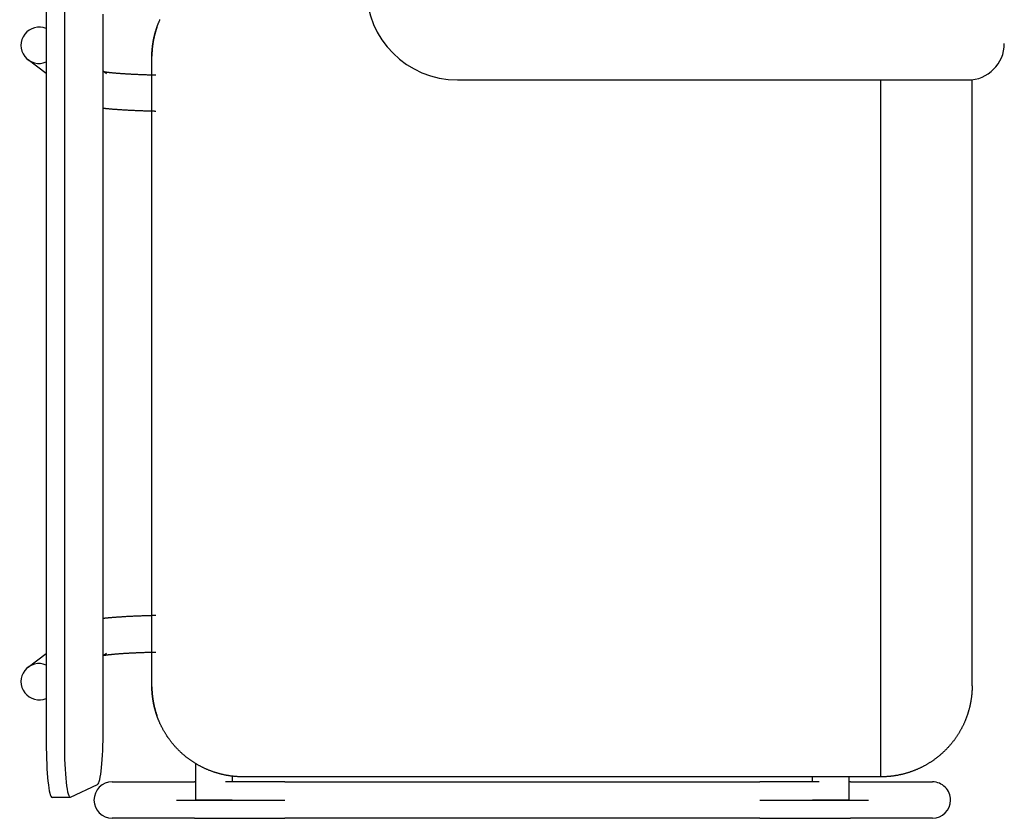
# Model space of a CAD drawing. Header units: metres. Extents: x -1 to 438, y -6 to 53.
# Tile 44 of 149: x 412.279 to 412.819, y 15.415 to 15.853. Entities that reach past the tile are written whole.
import ezdxf

# ---------------------------------------------------------------- set-up
doc = ezdxf.new("R2010")
doc.units = ezdxf.units.M
doc.linetypes.add('CONTINUA', pattern=[0])
doc.layers.add('PA MOBLES ACTUAL', color=7, linetype='CONTINUA', lineweight=25)

msp = doc.modelspace()

# ---------------------------------------------------------------- linework, layer by layer
at = {"layer": 'PA MOBLES ACTUAL', "color": 180, "transparency": 33554687}
for p, q in [((412.29338, 15.86318), (412.29338, 15.45626)), ((412.30332, 15.86318), (412.30332, 15.45626)), ((412.32461, 15.46326), (412.32461, 15.85618)), ((412.35132, 15.48694), (412.35132, 15.83309)), ((412.35132, 15.48694), (412.35132, 15.83309)), ((412.29338, 15.82356), (412.28343, 15.83112)), ((412.32461, 15.82495), (412.32639, 15.8236)), ((412.51898, 15.82001), (412.79898, 15.82001)), ((412.75132, 15.43752), (412.75132, 15.82001)), ((412.80132, 15.48752), (412.80132, 15.82014)), ((412.28343, 15.4977), (412.29338, 15.50526)), ((412.32639, 15.50523), (412.32461, 15.50387)), ((412.37545, 15.42474), (412.37545, 15.44473)), ((412.39545, 15.43786), (412.39545, 15.43474)), ((412.30667, 15.42629), (412.32158, 15.43329)), ((412.32958, 15.43474), (412.37464, 15.43474)), ((412.75132, 15.43752), (412.40132, 15.43752)), ((412.42434, 15.43474), (412.68483, 15.43474)), ((412.71371, 15.43474), (412.71371, 15.43752)), ((412.73371, 15.43752), (412.73371, 15.42474)), ((412.73453, 15.43474), (412.77958, 15.43474)), ((412.30651, 15.42626), (412.29657, 15.42626)), ((412.36476, 15.42474), (412.42434, 15.42474)), ((412.39545, 15.42474), (412.37545, 15.42474)), ((412.68483, 15.42474), (412.7444, 15.42474)), ((412.73371, 15.42474), (412.71371, 15.42474)), ((412.37464, 15.41474), (412.32958, 15.41474)), ((412.68483, 15.41474), (412.42434, 15.41474)), ((412.77958, 15.41474), (412.73453, 15.41474))]:
    msp.add_line(p, q, dxfattribs=at)
for points in [[(412.35132, 15.8331), (412.35132, 15.8331), (412.35132, 15.8331), (412.35132, 15.8331), (412.35132, 15.83311), (412.35132, 15.83311), (412.35132, 15.83311), (412.35132, 15.83311), (412.35132, 15.83311), (412.35132, 15.83311), (412.35132, 15.83311), (412.35132, 15.83312), (412.35132, 15.83312), (412.35132, 15.83312), (412.35132, 15.83312), (412.35132, 15.83312), (412.35132, 15.83312), (412.35132, 15.83313), (412.35132, 15.83313), (412.35132, 15.83313), (412.35132, 15.83313), (412.35132, 15.83313), (412.35132, 15.83313), (412.35132, 15.83314), (412.35132, 15.83314), (412.35132, 15.83314), (412.35132, 15.83314), (412.35132, 15.83314), (412.35132, 15.83314), (412.35132, 15.83314), (412.35132, 15.83315), (412.35132, 15.83315), (412.35132, 15.83316), (412.35132, 15.83316), (412.35132, 15.83317), (412.35132, 15.83317), (412.35132, 15.83318), (412.35132, 15.83319), (412.35132, 15.83319), (412.35132, 15.8332), (412.35132, 15.8332), (412.35132, 15.83321), (412.35132, 15.83321), (412.35132, 15.83322), (412.35133, 15.83323), (412.35133, 15.83323), (412.35133, 15.83324), (412.35133, 15.83324), (412.35133, 15.83325), (412.35133, 15.83326), (412.35133, 15.83326), (412.35133, 15.83327), (412.35133, 15.83328), (412.35133, 15.83328), (412.35133, 15.83329), (412.35133, 15.83329), (412.35133, 15.8333), (412.35133, 15.83331), (412.35133, 15.83331), (412.35133, 15.83332), (412.35133, 15.83333), (412.35133, 15.83333), (412.35133, 15.83334), (412.35133, 15.83334), (412.35133, 15.83335), (412.35133, 15.83336), (412.35133, 15.83336), (412.35133, 15.83337), (412.35133, 15.83338), (412.35133, 15.83338), (412.35133, 15.83339), (412.35133, 15.8334), (412.35133, 15.8334), (412.35133, 15.83341), (412.35133, 15.83341), (412.35133, 15.83342), (412.35133, 15.83343), (412.35133, 15.83343), (412.35133, 15.83344), (412.35133, 15.83345), (412.35133, 15.83345), (412.35133, 15.83346), (412.35133, 15.83346), (412.35133, 15.83347), (412.35133, 15.83348), (412.35133, 15.83348), (412.35133, 15.83349), (412.35133, 15.83349), (412.35133, 15.8335), (412.35133, 15.83351), (412.35133, 15.83351), (412.35133, 15.83357), (412.35133, 15.83364), (412.35133, 15.8337), (412.35134, 15.83377), (412.35134, 15.83384), (412.35134, 15.8339), (412.35134, 15.83397), (412.35134, 15.83404), (412.35135, 15.83411), (412.35135, 15.83418), (412.35135, 15.83425), (412.35135, 15.83431), (412.35136, 15.83438), (412.35136, 15.83445), (412.35136, 15.83452), (412.35136, 15.83459), (412.35137, 15.83466), (412.35137, 15.83473), (412.35137, 15.8348), (412.35138, 15.83487), (412.35138, 15.83494), (412.35138, 15.83501), (412.35139, 15.83508), (412.35139, 15.83515), (412.35139, 15.83521), (412.3514, 15.83528), (412.3514, 15.83535), (412.3514, 15.83541), (412.35141, 15.83548), (412.35141, 15.83554), (412.35143, 15.83576), (412.35144, 15.83597), (412.35146, 15.83619), (412.35147, 15.83641), (412.35149, 15.83663), (412.35151, 15.83686), (412.35153, 15.83708), (412.35155, 15.8373), (412.35157, 15.83753), (412.3516, 15.83776), (412.35162, 15.83798), (412.35165, 15.83821), (412.35167, 15.83844), (412.3517, 15.83867), (412.35173, 15.8389), (412.35176, 15.83913), (412.35179, 15.83936), (412.35182, 15.83959), (412.35186, 15.83982), (412.35189, 15.84005), (412.35193, 15.84029), (412.35197, 15.84052), (412.352, 15.84075), (412.35204, 15.84099), (412.35208, 15.84122), (412.35213, 15.84145), (412.35217, 15.84169), (412.35221, 15.84192), (412.35226, 15.84216), (412.3523, 15.84239), (412.35235, 15.84261), (412.3524, 15.84284), (412.35245, 15.84306), (412.35249, 15.84329), (412.35254, 15.84351), (412.35259, 15.84373), (412.35265, 15.84395), (412.3527, 15.84418), (412.35275, 15.8444), (412.35281, 15.84462), (412.35286, 15.84484), (412.35292, 15.84506), (412.35298, 15.84528), (412.35304, 15.8455), (412.3531, 15.84572), (412.35316, 15.84594), (412.35322, 15.84615), (412.35328, 15.84637), (412.35334, 15.84658), (412.3534, 15.8468), (412.35347, 15.84701), (412.35353, 15.84722), (412.3536, 15.84743), (412.35366, 15.84764), (412.35373, 15.84785), (412.3538, 15.84806), (412.35387, 15.84827), (412.35393, 15.84847), (412.354, 15.84868), (412.35407, 15.84888)], [(412.35407, 15.84888), (412.35406, 15.84883), (412.35404, 15.84878), (412.35402, 15.84873), (412.354, 15.84868), (412.35399, 15.84863), (412.35397, 15.84857), (412.35395, 15.84852), (412.35393, 15.84847), (412.35392, 15.84842), (412.3539, 15.84837), (412.35388, 15.84832), (412.35387, 15.84827), (412.35385, 15.84822), (412.35383, 15.84817), (412.35382, 15.84812), (412.3538, 15.84807), (412.35378, 15.84802), (412.35377, 15.84797), (412.35375, 15.84792), (412.35373, 15.84786), (412.35372, 15.84781), (412.3537, 15.84776), (412.35369, 15.84771), (412.35367, 15.84766), (412.35365, 15.84761), (412.35364, 15.84756), (412.35362, 15.84751), (412.3536, 15.84746), (412.35359, 15.84741), (412.35357, 15.84736)], [(412.35407, 15.84888), (412.35411, 15.84897), (412.35414, 15.84906), (412.35417, 15.84916), (412.3542, 15.84925), (412.35424, 15.84934), (412.35427, 15.84944), (412.3543, 15.84953), (412.35434, 15.84962), (412.35437, 15.84971), (412.3544, 15.84981), (412.35444, 15.8499), (412.35447, 15.84999), (412.35451, 15.85008), (412.35454, 15.85018), (412.35458, 15.85027), (412.35461, 15.85036), (412.35465, 15.85045), (412.35468, 15.85054), (412.35472, 15.85064), (412.35475, 15.85073), (412.35479, 15.85082), (412.35483, 15.85091), (412.35486, 15.851), (412.3549, 15.85109), (412.35494, 15.85119), (412.35497, 15.85128), (412.35501, 15.85137), (412.35505, 15.85146), (412.35509, 15.85155), (412.35512, 15.85164), (412.35525, 15.85195), (412.35538, 15.85226), (412.35551, 15.85256), (412.35565, 15.85287), (412.35579, 15.85317)], [(412.35357, 15.84736), (412.35352, 15.8472), (412.35347, 15.84704), (412.35343, 15.84688), (412.35338, 15.84671), (412.35333, 15.84655), (412.35328, 15.84639), (412.35324, 15.84623), (412.35319, 15.84606), (412.35315, 15.8459), (412.3531, 15.84574), (412.35306, 15.84557), (412.35301, 15.84541), (412.35297, 15.84524), (412.35292, 15.84508), (412.35288, 15.84491), (412.35284, 15.84474), (412.3528, 15.84458), (412.35276, 15.84441), (412.35272, 15.84424), (412.35268, 15.84408), (412.35264, 15.84391), (412.3526, 15.84374), (412.35256, 15.84357), (412.35252, 15.8434), (412.35248, 15.84323), (412.35245, 15.84307), (412.35241, 15.8429), (412.35237, 15.84273), (412.35234, 15.84256), (412.3523, 15.84239), (412.35226, 15.84216), (412.35221, 15.84192), (412.35217, 15.84169), (412.35213, 15.84145), (412.35208, 15.84122), (412.35204, 15.84099), (412.352, 15.84075), (412.35197, 15.84052), (412.35193, 15.84029), (412.35189, 15.84005), (412.35186, 15.83982), (412.35182, 15.83959), (412.35179, 15.83936), (412.35176, 15.83913), (412.35173, 15.8389), (412.3517, 15.83867), (412.35167, 15.83844), (412.35165, 15.83821), (412.35162, 15.83798), (412.3516, 15.83776), (412.35157, 15.83753), (412.35155, 15.8373), (412.35153, 15.83708), (412.35151, 15.83686), (412.35149, 15.83663), (412.35147, 15.83641), (412.35146, 15.83619), (412.35144, 15.83597), (412.35143, 15.83576), (412.35141, 15.83554), (412.35141, 15.83548), (412.3514, 15.83541), (412.3514, 15.83535), (412.3514, 15.83528), (412.35139, 15.83521), (412.35139, 15.83515), (412.35139, 15.83508), (412.35138, 15.83501), (412.35138, 15.83494), (412.35138, 15.83487), (412.35137, 15.8348), (412.35137, 15.83473), (412.35137, 15.83466), (412.35136, 15.83459), (412.35136, 15.83452), (412.35136, 15.83445), (412.35136, 15.83438), (412.35135, 15.83431), (412.35135, 15.83425), (412.35135, 15.83418), (412.35135, 15.83411), (412.35134, 15.83404), (412.35134, 15.83397), (412.35134, 15.8339), (412.35134, 15.83384), (412.35134, 15.83377), (412.35133, 15.8337), (412.35133, 15.83364), (412.35133, 15.83357), (412.35133, 15.83351), (412.35133, 15.83351), (412.35133, 15.8335), (412.35133, 15.83349), (412.35133, 15.83349), (412.35133, 15.83348), (412.35133, 15.83348), (412.35133, 15.83347), (412.35133, 15.83346), (412.35133, 15.83346), (412.35133, 15.83345), (412.35133, 15.83345), (412.35133, 15.83344), (412.35133, 15.83343), (412.35133, 15.83343), (412.35133, 15.83342), (412.35133, 15.83341), (412.35133, 15.83341), (412.35133, 15.8334), (412.35133, 15.8334), (412.35133, 15.83339), (412.35133, 15.83338), (412.35133, 15.83338), (412.35133, 15.83337), (412.35133, 15.83336), (412.35133, 15.83336), (412.35133, 15.83335), (412.35133, 15.83334), (412.35133, 15.83334), (412.35133, 15.83333), (412.35133, 15.83333), (412.35133, 15.83332), (412.35133, 15.83331), (412.35133, 15.83331), (412.35133, 15.8333), (412.35133, 15.83329), (412.35133, 15.83329), (412.35133, 15.83328), (412.35133, 15.83328), (412.35133, 15.83327), (412.35133, 15.83326), (412.35133, 15.83326), (412.35133, 15.83325), (412.35133, 15.83324), (412.35133, 15.83324), (412.35133, 15.83323), (412.35133, 15.83323), (412.35132, 15.83322), (412.35132, 15.83321), (412.35132, 15.83321), (412.35132, 15.8332), (412.35132, 15.8332), (412.35132, 15.83319), (412.35132, 15.83319), (412.35132, 15.83318), (412.35132, 15.83317), (412.35132, 15.83317), (412.35132, 15.83316), (412.35132, 15.83316), (412.35132, 15.83315), (412.35132, 15.83315), (412.35132, 15.83314), (412.35132, 15.83314), (412.35132, 15.83314), (412.35132, 15.83314), (412.35132, 15.83314), (412.35132, 15.83314), (412.35132, 15.83314), (412.35132, 15.83313), (412.35132, 15.83313), (412.35132, 15.83313), (412.35132, 15.83313), (412.35132, 15.83313), (412.35132, 15.83313), (412.35132, 15.83312), (412.35132, 15.83312), (412.35132, 15.83312), (412.35132, 15.83312), (412.35132, 15.83312), (412.35132, 15.83312), (412.35132, 15.83311), (412.35132, 15.83311), (412.35132, 15.83311), (412.35132, 15.83311), (412.35132, 15.83311), (412.35132, 15.83311), (412.35132, 15.83311), (412.35132, 15.8331), (412.35132, 15.8331), (412.35132, 15.8331), (412.35132, 15.83309)], [(412.32506, 15.82461), (412.32512, 15.8246), (412.32518, 15.82459), (412.32523, 15.82458), (412.32529, 15.82457), (412.32536, 15.82456), (412.32542, 15.82455), (412.32549, 15.82454), (412.32556, 15.82452), (412.32563, 15.82451), (412.3257, 15.8245), (412.32577, 15.82449), (412.32585, 15.82448), (412.32592, 15.82447), (412.326, 15.82446), (412.32608, 15.82444), (412.32617, 15.82443), (412.32625, 15.82442), (412.32634, 15.82441), (412.32643, 15.82439), (412.32652, 15.82438), (412.32661, 15.82437), (412.3267, 15.82436), (412.3268, 15.82434), (412.3269, 15.82433), (412.327, 15.82432), (412.3271, 15.8243), (412.3272, 15.82429), (412.32731, 15.82428), (412.32742, 15.82427), (412.32753, 15.82425), (412.32774, 15.82423), (412.32796, 15.8242), (412.32818, 15.82417), (412.32842, 15.82415), (412.32866, 15.82412), (412.3289, 15.8241), (412.32916, 15.82407), (412.32942, 15.82404), (412.32968, 15.82402), (412.32995, 15.82399), (412.33023, 15.82396), (412.33052, 15.82394), (412.33081, 15.82391), (412.33111, 15.82388), (412.33142, 15.82386), (412.33173, 15.82383), (412.33205, 15.8238), (412.33238, 15.82378), (412.33271, 15.82375), (412.33305, 15.82372), (412.3334, 15.8237), (412.33375, 15.82367), (412.33411, 15.82365), (412.33448, 15.82362), (412.33485, 15.82359), (412.33523, 15.82357), (412.33562, 15.82354), (412.33602, 15.82352), (412.33642, 15.82349), (412.33683, 15.82346), (412.33727, 15.82344), (412.33772, 15.82341), (412.33817, 15.82338), (412.33863, 15.82336), (412.33909, 15.82333), (412.33956, 15.82331), (412.34004, 15.82328), (412.34051, 15.82326), (412.341, 15.82324), (412.34148, 15.82321), (412.34198, 15.82319), (412.34247, 15.82317), (412.34297, 15.82314), (412.34348, 15.82312), (412.34399, 15.8231), (412.3445, 15.82308), (412.34502, 15.82306), (412.34554, 15.82304), (412.34607, 15.82302), (412.3466, 15.823), (412.34713, 15.82298), (412.34767, 15.82296), (412.34821, 15.82294), (412.34876, 15.82293), (412.34931, 15.82291), (412.34986, 15.82289), (412.35041, 15.82287), (412.35097, 15.82286), (412.35154, 15.82284), (412.3521, 15.82283), (412.35215, 15.82283), (412.3522, 15.82283), (412.35225, 15.82282), (412.3523, 15.82282), (412.35235, 15.82282), (412.35239, 15.82282), (412.35244, 15.82282), (412.35249, 15.82282), (412.35254, 15.82282), (412.35259, 15.82282), (412.35264, 15.82281), (412.35269, 15.82281), (412.35274, 15.82281), (412.35279, 15.82281), (412.35284, 15.82281), (412.35288, 15.82281), (412.35293, 15.82281), (412.35298, 15.82281), (412.35303, 15.8228), (412.35308, 15.8228), (412.35313, 15.8228), (412.35318, 15.8228), (412.35323, 15.8228), (412.35328, 15.8228), (412.35333, 15.8228), (412.35338, 15.8228), (412.35343, 15.82279), (412.35347, 15.82279), (412.35352, 15.82279), (412.35357, 15.82279)], [(412.35357, 15.80279), (412.35347, 15.80279), (412.35338, 15.80279), (412.35328, 15.80279), (412.35318, 15.80279), (412.35308, 15.8028), (412.35298, 15.8028), (412.35289, 15.8028), (412.35279, 15.8028), (412.35269, 15.80281), (412.35259, 15.80281), (412.3525, 15.80281), (412.3524, 15.80281), (412.3523, 15.80282), (412.3522, 15.80282), (412.35211, 15.80282), (412.35201, 15.80282), (412.35191, 15.80283), (412.35182, 15.80283), (412.35172, 15.80283), (412.35162, 15.80283), (412.35152, 15.80284), (412.35143, 15.80284), (412.35133, 15.80284), (412.35123, 15.80284), (412.35114, 15.80285), (412.35104, 15.80285), (412.35094, 15.80285), (412.35085, 15.80285), (412.35075, 15.80286), (412.35066, 15.80286), (412.35003, 15.80288), (412.34941, 15.8029), (412.3488, 15.80291), (412.34819, 15.80293), (412.34758, 15.80295), (412.34698, 15.80297), (412.34638, 15.80299), (412.34579, 15.80301), (412.3452, 15.80304), (412.34462, 15.80306), (412.34404, 15.80308), (412.34346, 15.8031), (412.34289, 15.80313), (412.34232, 15.80315), (412.34176, 15.80318), (412.3412, 15.8032), (412.34065, 15.80323), (412.3401, 15.80326), (412.33956, 15.80328), (412.33902, 15.80331), (412.33848, 15.80334), (412.33796, 15.80337), (412.33743, 15.80339), (412.33691, 15.80342), (412.3364, 15.80345), (412.33589, 15.80348), (412.33539, 15.80352), (412.33489, 15.80355), (412.3344, 15.80358), (412.33391, 15.80361), (412.33351, 15.80364), (412.33312, 15.80366), (412.33274, 15.80369), (412.33236, 15.80372), (412.33199, 15.80374), (412.33162, 15.80377), (412.33126, 15.8038), (412.33091, 15.80382), (412.33056, 15.80385), (412.33023, 15.80388), (412.32989, 15.8039), (412.32957, 15.80393), (412.32924, 15.80396), (412.32893, 15.80398), (412.32862, 15.80401), (412.32832, 15.80403), (412.32802, 15.80406), (412.32773, 15.80409), (412.32744, 15.80411), (412.32716, 15.80414), (412.32688, 15.80417), (412.32661, 15.80419), (412.32635, 15.80422), (412.32609, 15.80425), (412.32583, 15.80427), (412.32558, 15.8043), (412.32534, 15.80433), (412.3251, 15.80435), (412.32486, 15.80438), (412.32463, 15.80441)], [(412.35357, 15.52604), (412.35347, 15.52604), (412.35338, 15.52603), (412.35328, 15.52603), (412.35318, 15.52603), (412.35308, 15.52603), (412.35298, 15.52602), (412.35289, 15.52602), (412.35279, 15.52602), (412.35269, 15.52602), (412.35259, 15.52601), (412.3525, 15.52601), (412.3524, 15.52601), (412.3523, 15.52601), (412.3522, 15.526), (412.35211, 15.526), (412.35201, 15.526), (412.35191, 15.526), (412.35182, 15.52599), (412.35172, 15.52599), (412.35162, 15.52599), (412.35152, 15.52599), (412.35143, 15.52598), (412.35133, 15.52598), (412.35123, 15.52598), (412.35114, 15.52598), (412.35104, 15.52597), (412.35094, 15.52597), (412.35085, 15.52597), (412.35075, 15.52597), (412.35066, 15.52596), (412.35003, 15.52595), (412.34941, 15.52593), (412.3488, 15.52591), (412.34819, 15.52589), (412.34758, 15.52587), (412.34698, 15.52585), (412.34638, 15.52583), (412.34579, 15.52581), (412.3452, 15.52579), (412.34462, 15.52576), (412.34404, 15.52574), (412.34346, 15.52572), (412.34289, 15.52569), (412.34232, 15.52567), (412.34176, 15.52565), (412.3412, 15.52562), (412.34065, 15.52559), (412.3401, 15.52557), (412.33956, 15.52554), (412.33902, 15.52551), (412.33848, 15.52549), (412.33796, 15.52546), (412.33743, 15.52543), (412.33691, 15.5254), (412.3364, 15.52537), (412.33589, 15.52534), (412.33539, 15.52531), (412.33489, 15.52528), (412.3344, 15.52524), (412.33391, 15.52521), (412.33351, 15.52519), (412.33312, 15.52516), (412.33274, 15.52513), (412.33236, 15.52511), (412.33199, 15.52508), (412.33162, 15.52505), (412.33126, 15.52503), (412.33091, 15.525), (412.33056, 15.52497), (412.33023, 15.52495), (412.32989, 15.52492), (412.32957, 15.52489), (412.32924, 15.52487), (412.32893, 15.52484), (412.32862, 15.52482), (412.32832, 15.52479), (412.32802, 15.52476), (412.32773, 15.52474), (412.32744, 15.52471), (412.32716, 15.52468), (412.32688, 15.52466), (412.32661, 15.52463), (412.32635, 15.5246), (412.32609, 15.52458), (412.32583, 15.52455), (412.32558, 15.52452), (412.32534, 15.5245), (412.3251, 15.52447), (412.32486, 15.52444), (412.32463, 15.52441)], [(412.32506, 15.50422), (412.32512, 15.50423), (412.32518, 15.50424), (412.32523, 15.50425), (412.32529, 15.50426), (412.32536, 15.50427), (412.32542, 15.50428), (412.32549, 15.50429), (412.32556, 15.5043), (412.32563, 15.50431), (412.3257, 15.50432), (412.32577, 15.50433), (412.32585, 15.50434), (412.32592, 15.50436), (412.326, 15.50437), (412.32608, 15.50438), (412.32617, 15.50439), (412.32625, 15.5044), (412.32634, 15.50442), (412.32643, 15.50443), (412.32652, 15.50444), (412.32661, 15.50445), (412.3267, 15.50447), (412.3268, 15.50448), (412.3269, 15.50449), (412.327, 15.50451), (412.3271, 15.50452), (412.3272, 15.50453), (412.32731, 15.50454), (412.32742, 15.50456), (412.32753, 15.50457), (412.32774, 15.5046), (412.32796, 15.50462), (412.32818, 15.50465), (412.32842, 15.50467), (412.32866, 15.5047), (412.3289, 15.50473), (412.32916, 15.50475), (412.32942, 15.50478), (412.32968, 15.50481), (412.32995, 15.50483), (412.33023, 15.50486), (412.33052, 15.50489), (412.33081, 15.50491), (412.33111, 15.50494), (412.33142, 15.50497), (412.33173, 15.50499), (412.33205, 15.50502), (412.33238, 15.50505), (412.33271, 15.50507), (412.33305, 15.5051), (412.3334, 15.50513), (412.33375, 15.50515), (412.33411, 15.50518), (412.33448, 15.5052), (412.33485, 15.50523), (412.33523, 15.50526), (412.33562, 15.50528), (412.33602, 15.50531), (412.33642, 15.50533), (412.33683, 15.50536), (412.33727, 15.50539), (412.33772, 15.50541), (412.33817, 15.50544), (412.33863, 15.50546), (412.33909, 15.50549), (412.33956, 15.50551), (412.34004, 15.50554), (412.34051, 15.50556), (412.341, 15.50559), (412.34148, 15.50561), (412.34198, 15.50563), (412.34247, 15.50566), (412.34297, 15.50568), (412.34348, 15.5057), (412.34399, 15.50572), (412.3445, 15.50574), (412.34502, 15.50576), (412.34554, 15.50579), (412.34607, 15.5058), (412.3466, 15.50582), (412.34713, 15.50584), (412.34767, 15.50586), (412.34821, 15.50588), (412.34876, 15.5059), (412.34931, 15.50592), (412.34986, 15.50593), (412.35041, 15.50595), (412.35097, 15.50596), (412.35154, 15.50598), (412.3521, 15.506), (412.35215, 15.506), (412.3522, 15.506), (412.35225, 15.506), (412.3523, 15.506), (412.35235, 15.506), (412.35239, 15.506), (412.35244, 15.506), (412.35249, 15.50601), (412.35254, 15.50601), (412.35259, 15.50601), (412.35264, 15.50601), (412.35269, 15.50601), (412.35274, 15.50601), (412.35279, 15.50601), (412.35284, 15.50601), (412.35288, 15.50602), (412.35293, 15.50602), (412.35298, 15.50602), (412.35303, 15.50602), (412.35308, 15.50602), (412.35313, 15.50602), (412.35318, 15.50602), (412.35323, 15.50602), (412.35328, 15.50602), (412.35333, 15.50603), (412.35338, 15.50603), (412.35343, 15.50603), (412.35347, 15.50603), (412.35352, 15.50603), (412.35357, 15.50603)], [(412.35407, 15.47115), (412.35406, 15.47118), (412.35406, 15.4712), (412.35405, 15.47123), (412.35404, 15.47125), (412.35403, 15.47128), (412.35402, 15.4713), (412.35401, 15.47133), (412.354, 15.47135), (412.354, 15.47138), (412.35399, 15.4714), (412.35398, 15.47143), (412.35397, 15.47145), (412.35396, 15.47148), (412.35395, 15.4715), (412.35395, 15.47153), (412.35394, 15.47155), (412.35393, 15.47158), (412.35392, 15.4716), (412.35391, 15.47162), (412.3539, 15.47165), (412.3539, 15.47167), (412.35389, 15.4717), (412.35388, 15.47172), (412.35387, 15.47175), (412.35386, 15.47177), (412.35386, 15.4718), (412.35385, 15.47182), (412.35384, 15.47184), (412.35383, 15.47187), (412.35382, 15.47189), (412.35377, 15.47205), (412.35372, 15.4722), (412.35367, 15.47236), (412.35362, 15.47251), (412.35357, 15.47267), (412.35353, 15.47283), (412.35348, 15.47299), (412.35343, 15.47315), (412.35338, 15.47331), (412.35333, 15.47347), (412.35329, 15.47363), (412.35324, 15.4738), (412.35319, 15.47396), (412.35315, 15.47413), (412.3531, 15.47429), (412.35306, 15.47446), (412.35301, 15.47462), (412.35297, 15.47479), (412.35292, 15.47496), (412.35288, 15.47513), (412.35284, 15.47529), (412.3528, 15.47546), (412.35275, 15.47563), (412.35271, 15.4758), (412.35267, 15.47597), (412.35263, 15.47614), (412.35259, 15.47631), (412.35255, 15.47648), (412.35251, 15.47665), (412.35248, 15.47682), (412.35244, 15.47699), (412.3524, 15.47716), (412.35237, 15.47733), (412.35233, 15.4775), (412.3523, 15.47767), (412.35226, 15.47785), (412.35223, 15.47802), (412.3522, 15.47819), (412.35217, 15.47836), (412.35214, 15.47853), (412.35211, 15.4787), (412.35208, 15.47886), (412.35205, 15.47903), (412.35202, 15.4792), (412.35199, 15.47937), (412.35196, 15.47954), (412.35193, 15.4797), (412.35191, 15.47987), (412.35188, 15.48004), (412.35186, 15.4802), (412.35183, 15.48037), (412.35181, 15.48053), (412.35179, 15.48069), (412.35177, 15.48086), (412.35174, 15.48102), (412.35172, 15.48118), (412.3517, 15.48134), (412.35168, 15.4815), (412.35166, 15.48166), (412.35165, 15.48181), (412.35163, 15.48194), (412.35162, 15.48207), (412.3516, 15.4822), (412.35159, 15.48233), (412.35158, 15.48246), (412.35156, 15.4826), (412.35155, 15.48273), (412.35154, 15.48287), (412.35153, 15.48301), (412.35151, 15.48314), (412.3515, 15.48328), (412.35149, 15.48342), (412.35148, 15.48356), (412.35147, 15.4837), (412.35146, 15.48384), (412.35145, 15.48397), (412.35144, 15.48411), (412.35143, 15.48425), (412.35142, 15.48439), (412.35141, 15.48453), (412.3514, 15.48466), (412.3514, 15.4848), (412.35139, 15.48494), (412.35138, 15.48507), (412.35137, 15.48521), (412.35137, 15.48534), (412.35136, 15.48547), (412.35136, 15.4856), (412.35135, 15.48573), (412.35135, 15.48586), (412.35135, 15.48587), (412.35135, 15.48588), (412.35135, 15.4859), (412.35135, 15.48591), (412.35135, 15.48593), (412.35134, 15.48594), (412.35134, 15.48596), (412.35134, 15.48598), (412.35134, 15.48599), (412.35134, 15.48601), (412.35134, 15.48602), (412.35134, 15.48604), (412.35134, 15.48605), (412.35134, 15.48607), (412.35134, 15.48608), (412.35134, 15.4861), (412.35134, 15.48612), (412.35134, 15.48613), (412.35134, 15.48615), (412.35134, 15.48616), (412.35134, 15.48618), (412.35134, 15.4862), (412.35134, 15.48621), (412.35134, 15.48623), (412.35134, 15.48624), (412.35134, 15.48626), (412.35134, 15.48628), (412.35134, 15.48629), (412.35133, 15.48631), (412.35133, 15.48632), (412.35133, 15.48634), (412.35133, 15.48636), (412.35133, 15.48637), (412.35133, 15.48639), (412.35133, 15.4864), (412.35133, 15.48642), (412.35133, 15.48644), (412.35133, 15.48645), (412.35133, 15.48647), (412.35133, 15.48648), (412.35133, 15.4865), (412.35133, 15.48651), (412.35133, 15.48653), (412.35133, 15.48655), (412.35133, 15.48656), (412.35133, 15.48658), (412.35133, 15.48659), (412.35133, 15.48661), (412.35133, 15.48662), (412.35133, 15.48664), (412.35133, 15.48665), (412.35133, 15.48667), (412.35133, 15.48668), (412.35133, 15.4867), (412.35133, 15.48671), (412.35133, 15.48673), (412.35133, 15.48674), (412.35133, 15.48676), (412.35133, 15.48677), (412.35133, 15.48679), (412.35133, 15.48679), (412.35133, 15.48679), (412.35133, 15.4868), (412.35133, 15.4868), (412.35133, 15.48681), (412.35132, 15.48681), (412.35132, 15.48682), (412.35132, 15.48682), (412.35132, 15.48683), (412.35132, 15.48683), (412.35132, 15.48684), (412.35132, 15.48684), (412.35132, 15.48685), (412.35132, 15.48685), (412.35132, 15.48685), (412.35132, 15.48686), (412.35132, 15.48686), (412.35132, 15.48687), (412.35132, 15.48687), (412.35132, 15.48688), (412.35132, 15.48688), (412.35132, 15.48689), (412.35132, 15.48689), (412.35132, 15.48689), (412.35132, 15.4869), (412.35132, 15.4869), (412.35132, 15.48691), (412.35132, 15.48691), (412.35132, 15.48691), (412.35132, 15.48694)], [(412.35132, 15.48692), (412.35132, 15.48691), (412.35132, 15.48691), (412.35132, 15.48691), (412.35132, 15.4869), (412.35132, 15.4869), (412.35132, 15.48689), (412.35132, 15.48689), (412.35132, 15.48689), (412.35132, 15.48688), (412.35132, 15.48688), (412.35132, 15.48687), (412.35132, 15.48687), (412.35132, 15.48686), (412.35132, 15.48686), (412.35132, 15.48685), (412.35132, 15.48685), (412.35132, 15.48685), (412.35132, 15.48684), (412.35132, 15.48684), (412.35132, 15.48683), (412.35132, 15.48683), (412.35132, 15.48682), (412.35132, 15.48682), (412.35132, 15.48681), (412.35133, 15.48681), (412.35133, 15.4868), (412.35133, 15.4868), (412.35133, 15.48679), (412.35133, 15.48679), (412.35133, 15.48679), (412.35133, 15.48677), (412.35133, 15.48676), (412.35133, 15.48674), (412.35133, 15.48673), (412.35133, 15.48671), (412.35133, 15.4867), (412.35133, 15.48668), (412.35133, 15.48667), (412.35133, 15.48665), (412.35133, 15.48664), (412.35133, 15.48662), (412.35133, 15.48661), (412.35133, 15.48659), (412.35133, 15.48658), (412.35133, 15.48656), (412.35133, 15.48655), (412.35133, 15.48653), (412.35133, 15.48651), (412.35133, 15.4865), (412.35133, 15.48648), (412.35133, 15.48647), (412.35133, 15.48645), (412.35133, 15.48644), (412.35133, 15.48642), (412.35133, 15.4864), (412.35133, 15.48639), (412.35133, 15.48637), (412.35133, 15.48636), (412.35133, 15.48634), (412.35133, 15.48632), (412.35133, 15.48631), (412.35134, 15.48629), (412.35134, 15.48628), (412.35134, 15.48626), (412.35134, 15.48624), (412.35134, 15.48623), (412.35134, 15.48621), (412.35134, 15.4862), (412.35134, 15.48618), (412.35134, 15.48616), (412.35134, 15.48615), (412.35134, 15.48613), (412.35134, 15.48612), (412.35134, 15.4861), (412.35134, 15.48608), (412.35134, 15.48607), (412.35134, 15.48605), (412.35134, 15.48604), (412.35134, 15.48602), (412.35134, 15.48601), (412.35134, 15.48599), (412.35134, 15.48598), (412.35134, 15.48596), (412.35134, 15.48594), (412.35135, 15.48593), (412.35135, 15.48591), (412.35135, 15.4859), (412.35135, 15.48588), (412.35135, 15.48587), (412.35135, 15.48586), (412.35135, 15.48573), (412.35136, 15.4856), (412.35136, 15.48547), (412.35137, 15.48534), (412.35137, 15.48521), (412.35138, 15.48507), (412.35139, 15.48494), (412.3514, 15.4848), (412.3514, 15.48466), (412.35141, 15.48453), (412.35142, 15.48439), (412.35143, 15.48425), (412.35144, 15.48411), (412.35145, 15.48397), (412.35146, 15.48384), (412.35147, 15.4837), (412.35148, 15.48356), (412.35149, 15.48342), (412.3515, 15.48328), (412.35151, 15.48314), (412.35153, 15.48301), (412.35154, 15.48287), (412.35155, 15.48273), (412.35156, 15.4826), (412.35158, 15.48246), (412.35159, 15.48233), (412.3516, 15.4822), (412.35162, 15.48207), (412.35163, 15.48194), (412.35165, 15.48181), (412.35166, 15.48166), (412.35168, 15.4815), (412.3517, 15.48134), (412.35172, 15.48118), (412.35174, 15.48102), (412.35177, 15.48086), (412.35179, 15.48069), (412.35181, 15.48053), (412.35183, 15.48037), (412.35186, 15.4802), (412.35188, 15.48004), (412.35191, 15.47987), (412.35193, 15.4797), (412.35196, 15.47954), (412.35199, 15.47937), (412.35202, 15.4792), (412.35205, 15.47903), (412.35208, 15.47886), (412.35211, 15.4787), (412.35214, 15.47853), (412.35217, 15.47836), (412.3522, 15.47819), (412.35223, 15.47802), (412.35226, 15.47785), (412.3523, 15.47767), (412.35233, 15.4775), (412.35237, 15.47733), (412.3524, 15.47716), (412.35244, 15.47699), (412.35248, 15.47682), (412.35251, 15.47668), (412.35254, 15.47654), (412.35257, 15.4764), (412.3526, 15.47625), (412.35264, 15.47611), (412.35267, 15.47597), (412.3527, 15.47583), (412.35274, 15.47569), (412.35277, 15.47555), (412.35281, 15.47541), (412.35284, 15.47527), (412.35288, 15.47513), (412.35292, 15.47499), (412.35295, 15.47485), (412.35299, 15.47471), (412.35303, 15.47457), (412.35306, 15.47443), (412.3531, 15.47429), (412.35314, 15.47416), (412.35318, 15.47402), (412.35321, 15.47388), (412.35325, 15.47375), (412.35329, 15.47361), (412.35333, 15.47348), (412.35337, 15.47334), (412.35341, 15.47321), (412.35345, 15.47307), (412.35349, 15.47294), (412.35353, 15.47281), (412.35357, 15.47268)], [(412.80132, 15.48752), (412.80132, 15.48727), (412.80132, 15.48702), (412.80132, 15.48677), (412.80131, 15.48651), (412.80131, 15.48626), (412.8013, 15.48601), (412.80129, 15.48575), (412.80128, 15.48549), (412.80127, 15.48523), (412.80126, 15.48497), (412.80124, 15.48471), (412.80123, 15.48445), (412.80121, 15.48419), (412.80119, 15.48393), (412.80117, 15.48366), (412.80115, 15.4834), (412.80113, 15.48313), (412.8011, 15.48287), (412.80108, 15.4826), (412.80105, 15.48233), (412.80102, 15.48207), (412.80099, 15.4818), (412.80096, 15.48153), (412.80093, 15.48126), (412.8009, 15.48099), (412.80086, 15.48073), (412.80082, 15.48046), (412.80078, 15.48019), (412.80074, 15.47992), (412.8007, 15.47965), (412.80068, 15.47952), (412.80066, 15.47938), (412.80063, 15.47924), (412.80061, 15.47911), (412.80059, 15.47897), (412.80056, 15.47883), (412.80054, 15.4787), (412.80051, 15.47856), (412.80049, 15.47842), (412.80046, 15.47829), (412.80044, 15.47815), (412.80041, 15.47802), (412.80039, 15.47788), (412.80036, 15.47774), (412.80033, 15.47761), (412.8003, 15.47747), (412.80028, 15.47734), (412.80025, 15.4772), (412.80022, 15.47707), (412.80019, 15.47693), (412.80016, 15.4768), (412.80013, 15.47666), (412.8001, 15.47653), (412.80007, 15.4764), (412.80004, 15.47626), (412.80001, 15.47613), (412.79998, 15.476), (412.79995, 15.47586), (412.79991, 15.47573), (412.79988, 15.4756)], [(412.79988, 15.4756), (412.79982, 15.47535), (412.79976, 15.4751), (412.79969, 15.47484), (412.79962, 15.47459), (412.79956, 15.47434), (412.79949, 15.47409), (412.79942, 15.47384), (412.79935, 15.4736), (412.79927, 15.47335), (412.7992, 15.4731), (412.79912, 15.47285), (412.79905, 15.4726), (412.79897, 15.47235), (412.79889, 15.47211), (412.79881, 15.47186), (412.79873, 15.47161), (412.79864, 15.47137), (412.79856, 15.47112), (412.79847, 15.47088), (412.79839, 15.47063), (412.7983, 15.47039), (412.79821, 15.47014), (412.79812, 15.4699), (412.79803, 15.46966), (412.79793, 15.46942), (412.79784, 15.46918), (412.79774, 15.46893), (412.79765, 15.46869), (412.79755, 15.46845), (412.79745, 15.46821), (412.79732, 15.46791), (412.79719, 15.4676), (412.79705, 15.46729), (412.79692, 15.46699), (412.79678, 15.46669), (412.79664, 15.46638), (412.7965, 15.46608), (412.79635, 15.46578), (412.79621, 15.46548), (412.79606, 15.46518), (412.79591, 15.46489), (412.79576, 15.46459), (412.7956, 15.4643), (412.79545, 15.464), (412.79529, 15.46371), (412.79513, 15.46342), (412.79497, 15.46313), (412.79481, 15.46284), (412.79464, 15.46255), (412.79448, 15.46227), (412.79431, 15.46198), (412.79414, 15.4617), (412.79397, 15.46141), (412.7938, 15.46113), (412.79362, 15.46085), (412.79345, 15.46058), (412.79327, 15.4603), (412.79309, 15.46002), (412.79291, 15.45975), (412.79272, 15.45948), (412.79254, 15.45921), (412.79235, 15.45894), (412.79216, 15.45867), (412.79197, 15.4584), (412.79178, 15.45814), (412.79159, 15.45788), (412.7914, 15.45762), (412.7912, 15.45736), (412.79101, 15.4571), (412.79081, 15.45684), (412.79061, 15.45659), (412.79041, 15.45633), (412.7902, 15.45608), (412.79, 15.45583), (412.7898, 15.45558), (412.78959, 15.45534), (412.78938, 15.45509), (412.78917, 15.45485), (412.78896, 15.45461), (412.78875, 15.45437), (412.78854, 15.45413), (412.78833, 15.45389), (412.78811, 15.45366), (412.7879, 15.45342), (412.78768, 15.45319), (412.78747, 15.45297), (412.78725, 15.45274), (412.78703, 15.45251), (412.78681, 15.45229), (412.78659, 15.45207), (412.78637, 15.45185), (412.78614, 15.45163), (412.78592, 15.45142), (412.78569, 15.4512), (412.78547, 15.45099), (412.78524, 15.45078), (412.78501, 15.45056), (412.78477, 15.45035), (412.78454, 15.45014), (412.7843, 15.44993), (412.78406, 15.44972), (412.78382, 15.44952), (412.78358, 15.44931), (412.78333, 15.44911), (412.78309, 15.4489), (412.78284, 15.4487), (412.78259, 15.4485), (412.78234, 15.4483), (412.78209, 15.4481), (412.78183, 15.44791), (412.78158, 15.44771), (412.78132, 15.44751), (412.78106, 15.44732), (412.7808, 15.44713), (412.78054, 15.44694), (412.78028, 15.44675), (412.78001, 15.44656), (412.77974, 15.44638), (412.77948, 15.44619), (412.77921, 15.44601), (412.77893, 15.44583), (412.77866, 15.44565), (412.77839, 15.44547), (412.77811, 15.4453), (412.77783, 15.44512), (412.77755, 15.44495), (412.77727, 15.44478), (412.77699, 15.44461), (412.77671, 15.44444), (412.77643, 15.44427), (412.77614, 15.44411), (412.77585, 15.44395), (412.77557, 15.44379), (412.77528, 15.44363), (412.77499, 15.44347), (412.77469, 15.44331), (412.7744, 15.44316), (412.77411, 15.44301), (412.77381, 15.44286), (412.77352, 15.44271), (412.77322, 15.44257), (412.77292, 15.44242), (412.77262, 15.44228), (412.77232, 15.44214), (412.77202, 15.442), (412.77172, 15.44186), (412.77141, 15.44173), (412.77111, 15.4416), (412.7708, 15.44147), (412.7705, 15.44134), (412.77019, 15.44121), (412.76988, 15.44109), (412.76957, 15.44096), (412.76926, 15.44084), (412.76895, 15.44073), (412.76864, 15.44061), (412.76833, 15.4405), (412.76801, 15.44038), (412.7677, 15.44027), (412.76738, 15.44017), (412.76707, 15.44006), (412.76675, 15.43996), (412.76644, 15.43986), (412.76612, 15.43976), (412.7658, 15.43966), (412.76548, 15.43956), (412.76516, 15.43947), (412.76484, 15.43938), (412.76452, 15.43929), (412.7642, 15.4392), (412.76388, 15.43912), (412.76356, 15.43904), (412.76324, 15.43896), (412.76292, 15.43888), (412.7626, 15.4388), (412.76227, 15.43873), (412.76195, 15.43866), (412.76163, 15.43859), (412.7613, 15.43852), (412.76098, 15.43846), (412.76066, 15.43839), (412.76033, 15.43833), (412.76001, 15.43828), (412.75969, 15.43822), (412.75936, 15.43817), (412.75904, 15.43811), (412.75871, 15.43807), (412.75839, 15.43802), (412.75807, 15.43797), (412.75774, 15.43793), (412.75742, 15.43789), (412.75709, 15.43785), (412.75677, 15.43781), (412.75645, 15.43778), (412.75612, 15.43775), (412.7558, 15.43772), (412.75548, 15.43769), (412.75516, 15.43766), (412.75483, 15.43764), (412.75451, 15.43762), (412.75419, 15.4376), (412.75387, 15.43758), (412.75355, 15.43757), (412.75323, 15.43755), (412.75291, 15.43754), (412.75259, 15.43753), (412.75227, 15.43752), (412.75196, 15.43752), (412.75164, 15.43752), (412.75132, 15.43752)], [(412.35357, 15.47268), (412.35359, 15.47263), (412.3536, 15.47257), (412.35362, 15.47252), (412.35364, 15.47247), (412.35365, 15.47242), (412.35367, 15.47237), (412.35369, 15.47232), (412.3537, 15.47227), (412.35372, 15.47222), (412.35373, 15.47217), (412.35375, 15.47212), (412.35377, 15.47207), (412.35378, 15.47201), (412.3538, 15.47196), (412.35382, 15.47191), (412.35383, 15.47186), (412.35385, 15.47181), (412.35387, 15.47176), (412.35388, 15.47171), (412.3539, 15.47166), (412.35392, 15.47161), (412.35393, 15.47156), (412.35395, 15.47151), (412.35397, 15.47146), (412.35399, 15.47141), (412.354, 15.47136), (412.35402, 15.4713), (412.35404, 15.47125), (412.35406, 15.4712), (412.35407, 15.47115)], [(412.40132, 15.43752), (412.40101, 15.43752), (412.40069, 15.43752), (412.40037, 15.43752), (412.40006, 15.43753), (412.39974, 15.43754), (412.39942, 15.43755), (412.3991, 15.43757), (412.39879, 15.43758), (412.39847, 15.4376), (412.39815, 15.43762), (412.39783, 15.43764), (412.39751, 15.43766), (412.39719, 15.43769), (412.39686, 15.43772), (412.39654, 15.43775), (412.39622, 15.43778), (412.3959, 15.43781), (412.39558, 15.43785), (412.39525, 15.43789), (412.39493, 15.43793), (412.39461, 15.43797), (412.39428, 15.43801), (412.39396, 15.43806), (412.39364, 15.43811), (412.39331, 15.43816), (412.39299, 15.43821), (412.39267, 15.43827), (412.39234, 15.43833), (412.39202, 15.43839), (412.3917, 15.43845), (412.39137, 15.43851), (412.39105, 15.43858), (412.39073, 15.43865), (412.39041, 15.43872), (412.39008, 15.43879), (412.38976, 15.43887), (412.38944, 15.43895), (412.38912, 15.43903), (412.3888, 15.43911), (412.38848, 15.43919), (412.38816, 15.43928), (412.38784, 15.43937), (412.38752, 15.43946), (412.3872, 15.43955), (412.38688, 15.43965), (412.38656, 15.43974), (412.38624, 15.43984), (412.38593, 15.43995), (412.38561, 15.44005), (412.38529, 15.44015), (412.38498, 15.44026), (412.38466, 15.44037), (412.38435, 15.44048), (412.38404, 15.4406), (412.38372, 15.44072), (412.38341, 15.44083), (412.3831, 15.44095), (412.38279, 15.44108), (412.38248, 15.4412), (412.38217, 15.44133), (412.38186, 15.44146), (412.38156, 15.44159), (412.38125, 15.44172), (412.38095, 15.44186), (412.38064, 15.44199), (412.38034, 15.44213), (412.38004, 15.44227), (412.37973, 15.44242), (412.37943, 15.44256), (412.37914, 15.44271), (412.37884, 15.44286), (412.37854, 15.44301), (412.37824, 15.44316), (412.37795, 15.44331), (412.37766, 15.44347), (412.37736, 15.44363), (412.37707, 15.44379), (412.37678, 15.44395), (412.37649, 15.44412), (412.3762, 15.44428), (412.37592, 15.44445), (412.37563, 15.44462), (412.37535, 15.44479), (412.37507, 15.44496), (412.37479, 15.44514), (412.37451, 15.44531), (412.37423, 15.44549), (412.37395, 15.44567), (412.37368, 15.44585), (412.3734, 15.44604), (412.37313, 15.44622), (412.37286, 15.44641), (412.37259, 15.44659), (412.37232, 15.44678), (412.37205, 15.44698), (412.37179, 15.44717), (412.37153, 15.44736), (412.37126, 15.44756), (412.371, 15.44776), (412.37075, 15.44795), (412.37049, 15.44815), (412.37023, 15.44835), (412.36998, 15.44856), (412.36973, 15.44876), (412.36948, 15.44897), (412.36923, 15.44917), (412.36898, 15.44938), (412.36874, 15.44959), (412.36849, 15.4498), (412.36825, 15.45001), (412.36801, 15.45022), (412.36778, 15.45044), (412.36754, 15.45065), (412.3673, 15.45087), (412.36707, 15.45109), (412.36684, 15.4513), (412.36661, 15.45152), (412.36639, 15.45174), (412.36616, 15.45197), (412.36594, 15.45219), (412.36572, 15.45241), (412.3655, 15.45263), (412.36528, 15.45286), (412.36506, 15.45309), (412.36484, 15.45332), (412.36463, 15.45355), (412.36441, 15.45378), (412.3642, 15.45402), (412.36399, 15.45426), (412.36377, 15.4545), (412.36356, 15.45474), (412.36335, 15.45498), (412.36315, 15.45523), (412.36294, 15.45547), (412.36273, 15.45572), (412.36253, 15.45597), (412.36233, 15.45622), (412.36212, 15.45647), (412.36192, 15.45673), (412.36172, 15.45698), (412.36153, 15.45724), (412.36133, 15.4575), (412.36114, 15.45776), (412.36094, 15.45803), (412.36075, 15.45829), (412.36056, 15.45856), (412.36037, 15.45882), (412.36018, 15.45909), (412.36, 15.45936), (412.35981, 15.45964), (412.35963, 15.45991), (412.35945, 15.46018), (412.35927, 15.46046), (412.3591, 15.46074), (412.35892, 15.46102), (412.35875, 15.4613), (412.35857, 15.46158), (412.3584, 15.46186), (412.35823, 15.46215), (412.35807, 15.46243), (412.3579, 15.46272), (412.35774, 15.46301), (412.35758, 15.4633), (412.35742, 15.46359), (412.35726, 15.46388), (412.3571, 15.46417), (412.35695, 15.46447), (412.3568, 15.46476), (412.35665, 15.46506), (412.3565, 15.46536), (412.35635, 15.46566), (412.35621, 15.46596), (412.35606, 15.46626), (412.35592, 15.46656), (412.35579, 15.46686), (412.35565, 15.46717), (412.35551, 15.46747), (412.35538, 15.46778), (412.35525, 15.46808), (412.35512, 15.46839), (412.35509, 15.46848), (412.35505, 15.46857), (412.35501, 15.46866), (412.35497, 15.46875), (412.35494, 15.46885), (412.3549, 15.46894), (412.35486, 15.46903), (412.35483, 15.46912), (412.35479, 15.46921), (412.35475, 15.4693), (412.35472, 15.4694), (412.35468, 15.46949), (412.35465, 15.46958), (412.35461, 15.46967), (412.35458, 15.46976), (412.35454, 15.46986), (412.35451, 15.46995), (412.35447, 15.47004), (412.35444, 15.47013), (412.3544, 15.47023), (412.35437, 15.47032), (412.35434, 15.47041), (412.3543, 15.4705), (412.35427, 15.4706), (412.35424, 15.47069), (412.3542, 15.47078), (412.35417, 15.47087), (412.35414, 15.47097), (412.35411, 15.47106), (412.35407, 15.47115)], [(412.37545, 15.43474), (412.37542, 15.43474), (412.37538, 15.43474), (412.37535, 15.43474), (412.37532, 15.43474), (412.37528, 15.43474), (412.37525, 15.43474), (412.37522, 15.43474), (412.37519, 15.43474), (412.37516, 15.43474), (412.37513, 15.43474), (412.3751, 15.43474), (412.37507, 15.43474), (412.37504, 15.43474), (412.37501, 15.43474), (412.37499, 15.43474), (412.37496, 15.43474), (412.37493, 15.43474), (412.37491, 15.43474), (412.37488, 15.43474), (412.37486, 15.43474), (412.37483, 15.43474), (412.37481, 15.43474), (412.37479, 15.43474), (412.37476, 15.43474), (412.37474, 15.43474), (412.37472, 15.43474), (412.3747, 15.43474), (412.37468, 15.43474), (412.37466, 15.43474), (412.37464, 15.43474)], [(412.42434, 15.43474), (412.42369, 15.43474), (412.42304, 15.43474), (412.42239, 15.43474), (412.42174, 15.43474), (412.42109, 15.43474), (412.42044, 15.43474), (412.41979, 15.43474), (412.41915, 15.43474), (412.4185, 15.43474), (412.41786, 15.43474), (412.41722, 15.43474), (412.41658, 15.43474), (412.41594, 15.43474), (412.4153, 15.43474), (412.41466, 15.43474), (412.41403, 15.43474), (412.41339, 15.43474), (412.41276, 15.43474), (412.41213, 15.43474), (412.41151, 15.43474), (412.41088, 15.43474), (412.41026, 15.43474), (412.40963, 15.43474), (412.40902, 15.43474), (412.4084, 15.43474), (412.40778, 15.43474), (412.40717, 15.43474), (412.40656, 15.43474), (412.40596, 15.43474), (412.40535, 15.43474), (412.40486, 15.43474), (412.40437, 15.43474), (412.40388, 15.43474), (412.4034, 15.43474), (412.40291, 15.43474), (412.40243, 15.43474), (412.40195, 15.43474), (412.40148, 15.43474), (412.40101, 15.43474), (412.40054, 15.43474), (412.40007, 15.43474), (412.3996, 15.43474), (412.39914, 15.43474), (412.39868, 15.43474), (412.39823, 15.43474), (412.39778, 15.43474), (412.39733, 15.43474), (412.39688, 15.43474), (412.39644, 15.43474), (412.396, 15.43474), (412.39556, 15.43474), (412.39513, 15.43474), (412.3947, 15.43474), (412.39427, 15.43474), (412.39385, 15.43474), (412.39343, 15.43474), (412.39301, 15.43474), (412.3926, 15.43474), (412.39219, 15.43474), (412.39178, 15.43474)], [(412.71739, 15.43474), (412.71735, 15.43474), (412.71732, 15.43474), (412.71728, 15.43474), (412.71725, 15.43474), (412.71721, 15.43474), (412.71718, 15.43474), (412.71714, 15.43474), (412.71711, 15.43474), (412.71707, 15.43474), (412.71704, 15.43474), (412.717, 15.43474), (412.71697, 15.43474), (412.71693, 15.43474), (412.71689, 15.43474), (412.71686, 15.43474), (412.71682, 15.43474), (412.71679, 15.43474), (412.71675, 15.43474), (412.71672, 15.43474), (412.71668, 15.43474), (412.71665, 15.43474), (412.71661, 15.43474), (412.71657, 15.43474), (412.71654, 15.43474), (412.7165, 15.43474), (412.71647, 15.43474), (412.71643, 15.43474), (412.71639, 15.43474), (412.71636, 15.43474), (412.71632, 15.43474), (412.71588, 15.43474), (412.71543, 15.43474), (412.71498, 15.43474), (412.71452, 15.43474), (412.71406, 15.43474), (412.7136, 15.43474), (412.71314, 15.43474), (412.71267, 15.43474), (412.71219, 15.43474), (412.71172, 15.43474), (412.71124, 15.43474), (412.71075, 15.43474), (412.71027, 15.43474), (412.70978, 15.43474), (412.70928, 15.43474), (412.70879, 15.43474), (412.70829, 15.43474), (412.70779, 15.43474), (412.70728, 15.43474), (412.70677, 15.43474), (412.70626, 15.43474), (412.70575, 15.43474), (412.70523, 15.43474), (412.70471, 15.43474), (412.70419, 15.43474), (412.70366, 15.43474), (412.70314, 15.43474), (412.70261, 15.43474), (412.70207, 15.43474), (412.70154, 15.43474), (412.701, 15.43474), (412.70046, 15.43474), (412.69992, 15.43474), (412.69938, 15.43474), (412.69883, 15.43474), (412.69829, 15.43474), (412.69774, 15.43474), (412.69719, 15.43474), (412.69664, 15.43474), (412.69609, 15.43474), (412.69553, 15.43474), (412.69498, 15.43474), (412.69442, 15.43474), (412.69387, 15.43474), (412.69331, 15.43474), (412.69275, 15.43474), (412.69219, 15.43474), (412.69163, 15.43474), (412.69106, 15.43474), (412.6905, 15.43474), (412.68994, 15.43474), (412.68937, 15.43474), (412.68881, 15.43474), (412.68824, 15.43474), (412.68767, 15.43474), (412.68711, 15.43474), (412.68654, 15.43474), (412.68597, 15.43474), (412.6854, 15.43474), (412.68483, 15.43474)], [(412.73453, 15.43474), (412.73451, 15.43474), (412.73449, 15.43474), (412.73447, 15.43474), (412.73445, 15.43474), (412.73443, 15.43474), (412.7344, 15.43474), (412.73438, 15.43474), (412.73436, 15.43474), (412.73434, 15.43474), (412.73431, 15.43474), (412.73429, 15.43474), (412.73426, 15.43474), (412.73424, 15.43474), (412.73421, 15.43474), (412.73418, 15.43474), (412.73416, 15.43474), (412.73413, 15.43474), (412.7341, 15.43474), (412.73407, 15.43474), (412.73404, 15.43474), (412.73401, 15.43474), (412.73398, 15.43474), (412.73395, 15.43474), (412.73392, 15.43474), (412.73388, 15.43474), (412.73385, 15.43474), (412.73382, 15.43474), (412.73378, 15.43474), (412.73375, 15.43474), (412.73371, 15.43474)], [(412.37464, 15.41474), (412.37472, 15.41474), (412.3748, 15.41474), (412.3749, 15.41474), (412.375, 15.41474), (412.37511, 15.41474), (412.37522, 15.41474), (412.37535, 15.41474), (412.37548, 15.41474), (412.37563, 15.41474), (412.37578, 15.41474), (412.37593, 15.41474), (412.3761, 15.41474), (412.37628, 15.41474), (412.37646, 15.41474), (412.37665, 15.41474), (412.37685, 15.41474), (412.37706, 15.41474), (412.37727, 15.41474), (412.37749, 15.41474), (412.37772, 15.41474), (412.37796, 15.41474), (412.37821, 15.41474), (412.37846, 15.41474), (412.37872, 15.41474), (412.37899, 15.41474), (412.37927, 15.41474), (412.37956, 15.41474), (412.37985, 15.41474), (412.38015, 15.41474), (412.38046, 15.41474), (412.38077, 15.41474), (412.3811, 15.41474), (412.38143, 15.41474), (412.38177, 15.41474), (412.38211, 15.41474), (412.38246, 15.41474), (412.38282, 15.41474), (412.38318, 15.41474), (412.38356, 15.41474), (412.38393, 15.41474), (412.38432, 15.41474), (412.38471, 15.41474), (412.38511, 15.41474), (412.38552, 15.41474), (412.38593, 15.41474), (412.38634, 15.41474), (412.38677, 15.41474), (412.3872, 15.41474), (412.38764, 15.41474), (412.38808, 15.41474), (412.38853, 15.41474), (412.38899, 15.41474), (412.38945, 15.41474), (412.38992, 15.41474), (412.39039, 15.41474), (412.39087, 15.41474), (412.39135, 15.41474), (412.39185, 15.41474), (412.39234, 15.41474), (412.39285, 15.41474), (412.39329, 15.41474), (412.39374, 15.41474), (412.39419, 15.41474), (412.39464, 15.41474), (412.3951, 15.41474), (412.39557, 15.41474), (412.39603, 15.41474), (412.3965, 15.41474), (412.39698, 15.41474), (412.39745, 15.41474), (412.39793, 15.41474), (412.39842, 15.41474), (412.3989, 15.41474), (412.39939, 15.41474), (412.39988, 15.41474), (412.40038, 15.41474), (412.40088, 15.41474), (412.40138, 15.41474), (412.40189, 15.41474), (412.4024, 15.41474), (412.40291, 15.41474), (412.40342, 15.41474), (412.40394, 15.41474), (412.40446, 15.41474), (412.40498, 15.41474), (412.40551, 15.41474), (412.40603, 15.41474), (412.40656, 15.41474), (412.4071, 15.41474), (412.40763, 15.41474), (412.40817, 15.41474), (412.40871, 15.41474), (412.40925, 15.41474), (412.40979, 15.41474), (412.41034, 15.41474), (412.41088, 15.41474), (412.41143, 15.41474), (412.41198, 15.41474), (412.41253, 15.41474), (412.41308, 15.41474), (412.41364, 15.41474), (412.41419, 15.41474), (412.41475, 15.41474), (412.4153, 15.41474), (412.41586, 15.41474), (412.41642, 15.41474), (412.41698, 15.41474), (412.41754, 15.41474), (412.4181, 15.41474), (412.41867, 15.41474), (412.41923, 15.41474), (412.4198, 15.41474), (412.42036, 15.41474), (412.42093, 15.41474), (412.4215, 15.41474), (412.42206, 15.41474), (412.42263, 15.41474), (412.4232, 15.41474), (412.42377, 15.41474), (412.42434, 15.41474)], [(412.68483, 15.41474), (412.68548, 15.41474), (412.68613, 15.41474), (412.68678, 15.41474), (412.68743, 15.41474), (412.68808, 15.41474), (412.68873, 15.41474), (412.68937, 15.41474), (412.69002, 15.41474), (412.69067, 15.41474), (412.69131, 15.41474), (412.69195, 15.41474), (412.69259, 15.41474), (412.69323, 15.41474), (412.69387, 15.41474), (412.69451, 15.41474), (412.69514, 15.41474), (412.69577, 15.41474), (412.69641, 15.41474), (412.69704, 15.41474), (412.69766, 15.41474), (412.69829, 15.41474), (412.69891, 15.41474), (412.69953, 15.41474), (412.70015, 15.41474), (412.70077, 15.41474), (412.70138, 15.41474), (412.702, 15.41474), (412.7026, 15.41474), (412.70321, 15.41474), (412.70381, 15.41474), (412.70442, 15.41474), (412.70501, 15.41474), (412.70561, 15.41474), (412.70619, 15.41474), (412.70678, 15.41474), (412.70736, 15.41474), (412.70794, 15.41474), (412.70851, 15.41474), (412.70908, 15.41474), (412.70965, 15.41474), (412.71021, 15.41474), (412.71076, 15.41474), (412.71132, 15.41474), (412.71186, 15.41474), (412.71241, 15.41474), (412.71294, 15.41474), (412.71348, 15.41474), (412.71401, 15.41474), (412.71453, 15.41474), (412.71505, 15.41474), (412.71556, 15.41474), (412.71607, 15.41474), (412.71658, 15.41474), (412.71707, 15.41474), (412.71757, 15.41474), (412.71806, 15.41474), (412.71854, 15.41474), (412.71902, 15.41474), (412.71949, 15.41474), (412.71995, 15.41474), (412.72036, 15.41474), (412.72076, 15.41474), (412.72115, 15.41474), (412.72154, 15.41474), (412.72192, 15.41474), (412.7223, 15.41474), (412.72267, 15.41474), (412.72304, 15.41474), (412.7234, 15.41474), (412.72376, 15.41474), (412.72412, 15.41474), (412.72446, 15.41474), (412.72481, 15.41474), (412.72515, 15.41474), (412.72548, 15.41474), (412.72581, 15.41474), (412.72613, 15.41474), (412.72645, 15.41474), (412.72676, 15.41474), (412.72706, 15.41474), (412.72736, 15.41474), (412.72766, 15.41474), (412.72795, 15.41474), (412.72824, 15.41474), (412.72851, 15.41474), (412.72879, 15.41474), (412.72906, 15.41474), (412.72932, 15.41474), (412.72957, 15.41474), (412.72983, 15.41474), (412.73007, 15.41474), (412.73031, 15.41474), (412.73054, 15.41474), (412.73077, 15.41474), (412.73099, 15.41474), (412.73121, 15.41474), (412.73142, 15.41474), (412.73162, 15.41474), (412.73182, 15.41474), (412.73201, 15.41474), (412.73219, 15.41474), (412.73237, 15.41474), (412.73254, 15.41474), (412.73271, 15.41474), (412.73287, 15.41474), (412.73303, 15.41474), (412.73317, 15.41474), (412.73332, 15.41474), (412.73345, 15.41474), (412.73358, 15.41474), (412.7337, 15.41474), (412.73382, 15.41474), (412.73393, 15.41474), (412.73403, 15.41474), (412.73413, 15.41474), (412.73422, 15.41474), (412.73431, 15.41474), (412.73439, 15.41474), (412.73446, 15.41474), (412.73453, 15.41474)]]:
    msp.add_lwpolyline(points, dxfattribs=at)
for centre, radius, start, end in [((412.51898, 15.87001), 0.05, 180, 270), ((412.79898, 15.84001), 0.02, 270, 0), ((412.32958, 15.42474), 0.01, 90, 180), ((412.32958, 15.42474), 0.01, 180, 270)]:
    msp.add_arc(centre, radius, start, end, dxfattribs=at)
for centre, major_axis, ratio, start_param, end_param in [((412.28947, 15.83908), (0.00605, 0.00796), 0.993992, 0.250094, 4.196569), ((412.28947, 15.48974), (0.00605, -0.00796), 0.993992, 2.086617, 6.033091), ((412.32142, 15.46326), (0, 0.03), 0.106466, 3.191551, 4.712389), ((412.29657, 15.45626), (0, -0.03), 0.106466, 4.712389, 6.283185), ((412.30651, 15.45626), (0, -0.03), 0.106466, 4.712389, 6.333144), ((412.77958, 15.42474), (0, -0.01), 0.987805, 1.570796, 3.141593), ((412.77958, 15.42474), (0, -0.01), 0.987805, 0, 1.570796)]:
    msp.add_ellipse(centre, major_axis=major_axis, ratio=ratio, start_param=start_param, end_param=end_param, dxfattribs=at)

doc.saveas('drawing.dxf')
